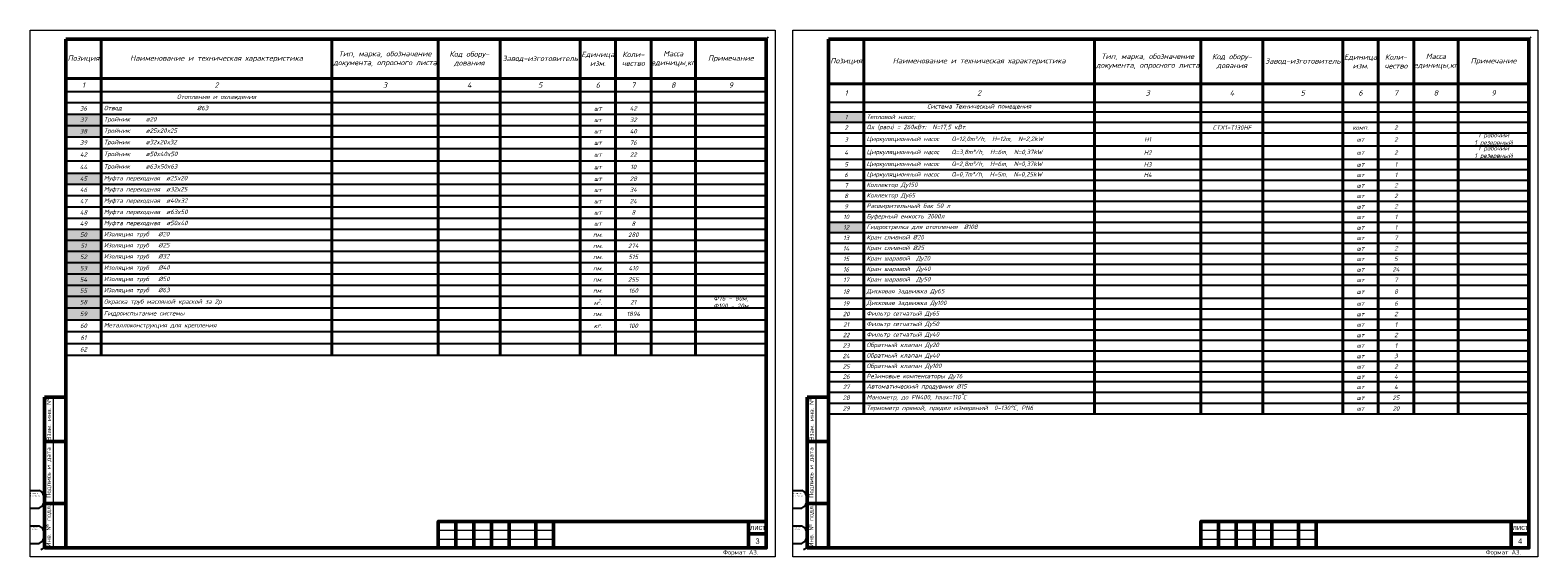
# Model space of a CAD drawing. Header units: inches. Extents: x 8001 to 766003, y -84601 to 563258.
# Tile 2 of 169: x 93001 to 178008, y -84601 to -54901. Entities that reach past the tile are written whole.
import ezdxf

# ---------------------------------------------------------------- set-up
doc = ezdxf.new("R2010")
doc.units = ezdxf.units.IN
doc.header["$MEASUREMENT"] = 0
doc.layers.add('CS_UNPLOTTED', color=171, linetype='Continuous', plot=False)
for name, color, linetype, lineweight in [('FORMAT', 7, 'Continuous', 20), ('ММ1', 175, 'Continuous', 20), ('Оформления', 250, 'Continuous', 15)]:
    doc.layers.add(name, color=color, linetype=linetype, lineweight=lineweight)
doc.styles.add('ISO_1.0', font='isocpeur.ttf')
doc.styles.add('ISOCPEUR', font='isocpeui.ttf', dxfattribs={"height": 250})
doc.styles.get("Standard").update_dxf_attribs({"font": 'arial.ttf'})

# ---------------------------------------------------------------- blocks, each defined once
blk = doc.blocks.new('*T99')
at = {"color": 0, "linetype": 'ByBlock', "lineweight": 40, "transparency": 16777216}
for p, q in [((0, 0), (39500, 0)), ((0, 0), (0, -21136)), ((2000, 0), (2000, -21136)), ((15000, 0), (15000, -21136)), ((21000, 0), (21000, -21136)), ((24500, 0), (24500, -21136)), ((29000, 0), (29000, -21136)), ((31000, 0), (31000, -21136)), ((33000, 0), (33000, -21136)), ((35500, 0), (35500, -21136)), ((39500, 0), (39500, -21136)), ((0, -2526), (39500, -2526))]:
    blk.add_line(p, q, dxfattribs=at)
at = {"color": 0, "linetype": 'ByBlock', "transparency": 16777216}
blk.add_line((0, -3552), (39500, -3552), dxfattribs=at)
at = {"color": 0, "linetype": 'ByBlock', "lineweight": -2, "transparency": 16777216}
for p, q in [((0, -4106), (39500, -4106)), ((0, -4698), (39500, -4698)), ((0, -5290), (39500, -5290)), ((0, -6032), (39500, -6032)), ((0, -6773), (39500, -6773)), ((0, -7365), (39500, -7365)), ((0, -7957), (39500, -7957)), ((0, -8549), (39500, -8549)), ((0, -9141), (39500, -9141)), ((0, -9733), (39500, -9733)), ((0, -10325), (39500, -10325)), ((0, -10917), (39500, -10917)), ((0, -11509), (39500, -11509)), ((0, -12101), (39500, -12101)), ((0, -12693), (39500, -12693)), ((0, -13285), (39500, -13285)), ((0, -13876), (39500, -13876)), ((0, -14618), (39500, -14618)), ((0, -15210), (39500, -15210)), ((0, -15802), (39500, -15802)), ((0, -16394), (39500, -16394)), ((0, -16986), (39500, -16986)), ((0, -17578), (39500, -17578)), ((0, -18170), (39500, -18170)), ((0, -18762), (39500, -18762)), ((0, -19316), (39500, -19316)), ((0, -19922), (39500, -19922)), ((0, -20529), (39500, -20529)), ((0, -21136), (39500, -21136))]:
    blk.add_line(p, q, dxfattribs=at)
at = {"color": 3, "transparency": 16777216}
for points in [[(0, -4106), (0, -4698), (2000, -4106), (2000, -4698)], [(0, -10325), (0, -10917), (2000, -10325), (2000, -10917)]]:
    blk.add_solid(points, dxfattribs=at)
at = {"color": 0, "lineweight": 15, "transparency": 16777216, "style": 'ISOCPEUR'}
for s, insert, char_height, width, attachment_point in [('{\\fISOCPEUR|b0|i1|c204|p34;Тип}, {\\fISOCPEUR|b0|i1|c204|p34;марка}, {\\fISOCPEUR|b0|i1|c204|p34;обозначение документа}, {\\fISOCPEUR|b0|i1|c204|p34;опросного листа}', (18000, -1263), 300, 5700, 5), ('{\\fISOCPEUR|b0|i1|c204|p34;Код обору}-\\P{\\fISOCPEUR|b0|i1|c204|p34;дования}', (22750, -1263), 300, 3200, 5), ('{\\fISOCPEUR|b0|i1|c204|p34;Позиция}', (1000, -1263), 300, 1700, 5), ('{\\fISOCPEUR|b0|i1|c204|p34;Наименование и техническая характеристика}', (8500, -1263), 300, 12700, 5), ('{\\fISOCPEUR|b0|i1|c204|p34;Завод}-{\\fISOCPEUR|b0|i1|c204|p34;изготовитель}', (26750, -1263), 300, 4200, 5), ('{\\fISOCPEUR|b0|i1|c204|p34;Единица изм}.', (30000, -1263), 300, 1700, 5), ('{\\fISOCPEUR|b0|i1|c204|p34;Коли}-\\P{\\fISOCPEUR|b0|i1|c204|p34;чество}', (32000, -1263), 300, 1700, 5), ('{\\fISOCPEUR|b0|i1|c204|p34;Масса единицы},{\\fISOCPEUR|b0|i1|c204|p34;кг}', (34250, -1263), 300, 2200, 5), ('{\\fISOCPEUR|b0|i1|c204|p34;Примечание}', (37500, -1263), 300, 3700, 5), ('1', (1000, -3039), 300, 1700, 5), ('2', (8500, -3039), 300, 12700, 5), ('3', (18000, -3039), 300, 5700, 5), ('4', (22750, -3039), 300, 3200, 5), ('5', (26750, -3039), 300, 4200, 5), ('6', (30000, -3039), 300, 1700, 5), ('7', (32000, -3039), 300, 1700, 5), ('8', (34250, -3039), 300, 2200, 5), ('9', (37500, -3039), 300, 3700, 5), ('1', (1000, -4402), 250, 1700, 5), ('Тепловой насос; ', (2150, -4402), 250, 12700, 4), ('Система Техническый помещения ', (8500, -3829), 250, 12700, 5), ('2', (1000, -4994), 250, 1700, 5), ('Qx (расч) = 260кВт; {\\Fcs_gost2304|c204; }N=17,5 кВт{\\Fcs_gost2304|c204;.} ', (2150, -4994), 250, 12700, 4), ('CTX1-T130HF', (22750, -4994), 250, 3200, 5), ('комп.', (30000, -4994), 250, 1700, 5), ('2', (32000, -4994), 250, 1700, 5), ('3', (1000, -5661), 250, 1700, 5), ('Циркуляционный насос    Q=12,0m³/h,  H=12m,  N=2,2kW', (2150, -5661), 250, 12700, 4), ('H1', (18000, -5661), 250, 5700, 5), ('\\A1;шт', (30000, -5661), 250, 1700, 5), ('2', (32000, -5661), 250, 1700, 5), ('1 рабочий ^J1 резервный', (37500, -5661), 250, 3700, 5), ('4', (1000, -6403), 250, 1700, 5), ('Циркуляционный насос    Q=3,8m³/h,  H=6m,  N=0,37kW', (2150, -6403), 250, 12700, 4), ('H2', (18000, -6403), 250, 5700, 5), ('\\A1;шт', (30000, -6403), 250, 1700, 5), ('2', (32000, -6403), 250, 1700, 5), ('1 рабочий ^J1 резервный', (37500, -6403), 250, 3700, 5), ('5', (1000, -7069), 250, 1700, 5), ('6', (1000, -7661), 250, 1700, 5), ('Циркуляционный насос    Q=2,8m³/h,  H=6m,  N=0,37kW', (2150, -7069), 250, 12700, 4), ('Циркуляционный насос    Q=0,7m³/h,  H=5m,  N=0,25kW', (2150, -7661), 250, 12700, 4), ('H3', (18000, -7069), 250, 5700, 5), ('H4', (18000, -7661), 250, 5700, 5), ('\\A1;шт', (30000, -7069), 250, 1700, 5), ('\\A1;шт', (30000, -7661), 250, 1700, 5), ('1', (32000, -7069), 250, 1700, 5), ('1', (32000, -7661), 250, 1700, 5), ('7', (1000, -8253), 250, 1700, 5), ('Коллектор Ду150', (2150, -8253), 250, 12700, 4), ('\\A1;шт', (30000, -8253), 250, 1700, 5), ('2', (32000, -8253), 250, 1700, 5), ('9', (1000, -9437), 250, 1700, 5), ('8', (1000, -8845), 250, 1700, 5), ('Коллектор Ду65', (2150, -8845), 250, 12700, 4), ('Расширительный бак 50 л', (2150, -9437), 250, 12700, 4), ('\\A1;шт', (30000, -8845), 250, 1700, 5), ('2', (32000, -8845), 250, 1700, 5), ('2', (32000, -9437), 250, 1700, 5), ('10', (1000, -10029), 250, 1700, 5), ('Буферный емкость 2000л', (2150, -10029), 250, 12700, 4), ('\\A1;шт', (30000, -9437), 250, 1700, 5), ('\\A1;шт', (30000, -10029), 250, 1700, 5), ('1', (32000, -10029), 250, 1700, 5), ('12', (1000, -10621), 250, 1700, 5), ('Гидрострелка для отопления  Ø108', (2150, -10621), 250, 12700, 4), ('Кран сливной Ø20', (2150, -11213), 250, 12700, 4), ('\\A1;шт', (30000, -10621), 250, 1700, 5), ('1', (32000, -10621), 250, 1700, 5), ('13', (1000, -11213), 250, 1700, 5), ('14', (1000, -11805), 250, 1700, 5), ('Кран сливной Ø25', (2150, -11805), 250, 12700, 4), ('\\A1;шт', (30000, -11213), 250, 1700, 5), ('\\A1;шт', (30000, -11805), 250, 1700, 5), ('2', (32000, -11805), 250, 1700, 5), ('7', (32000, -11213), 250, 1700, 5), ('15', (1000, -12397), 250, 1700, 5), ('Кран шаравой  Ду20', (2150, -12397), 250, 12700, 4), ('\\A1;шт', (30000, -12397), 250, 1700, 5), ('5', (32000, -12397), 250, 1700, 5), ('16', (1000, -12989), 250, 1700, 5), ('17', (1000, -13580), 250, 1700, 5), ('Кран шаравой  Ду40', (2150, -12989), 250, 12700, 4), ('Кран шаравой  Ду50', (2150, -13580), 250, 12700, 4), ('\\A1;шт', (30000, -12989), 250, 1700, 5), ('\\A1;шт', (30000, -13580), 250, 1700, 5), ('24', (32000, -12989), 250, 1700, 5), ('7', (32000, -13580), 250, 1700, 5), ('18', (1000, -14247), 250, 1700, 5), ('Дисковая задвижка Ду65', (2150, -14247), 250, 12700, 4), ('\\A1;шт', (30000, -14247), 250, 1700, 5), ('8', (32000, -14247), 250, 1700, 5), ('19', (1000, -14914), 250, 1700, 5), ('Дисковая задвижка Ду100', (2150, -14914), 250, 12700, 4), ('\\A1;шт', (30000, -14914), 250, 1700, 5), ('6', (32000, -14914), 250, 1700, 5), ('20', (1000, -15506), 250, 1700, 5), ('21', (1000, -16098), 250, 1700, 5), ('Фильтр сетчатый Ду65', (2150, -15506), 250, 12700, 4), ('Фильтр сетчатый Ду50', (2150, -16098), 250, 12700, 4), ('\\A1;шт', (30000, -15506), 250, 1700, 5), ('\\A1;шт', (30000, -16098), 250, 1700, 5), ('2', (32000, -15506), 250, 1700, 5), ('1', (32000, -16098), 250, 1700, 5), ('22', (1000, -16690), 250, 1700, 5), ('Фильтр сетчатый Ду40', (2150, -16690), 250, 12700, 4), ('\\A1;шт', (30000, -16690), 250, 1700, 5), ('2', (32000, -16690), 250, 1700, 5), ('23', (1000, -17282), 250, 1700, 5), ('24', (1000, -17874), 250, 1700, 5), ('Обратный клапан Ду20', (2150, -17282), 250, 12700, 4), ('Обратный клапан Ду40', (2150, -17874), 250, 12700, 4), ('\\A1;шт', (30000, -17282), 250, 1700, 5), ('\\A1;шт', (30000, -17874), 250, 1700, 5), ('3', (32000, -17874), 250, 1700, 5), ('1', (32000, -17282), 250, 1700, 5), ('25', (1000, -18466), 250, 1700, 5), ('Обратный клапан Ду100', (2150, -18466), 250, 12700, 4), ('\\A1;шт', (30000, -18466), 250, 1700, 5), ('2', (32000, -18466), 250, 1700, 5), ('26', (1000, -19039), 250, 1700, 5), ('27', (1000, -19619), 250, 1700, 5), ('Автоматический продувник %%C15', (2150, -19619), 250, 12700, 4), ('Резиновые компенсаторы Ду76', (2150, -19039), 250, 12700, 4), ('\\A1;шт', (30000, -19039), 250, 1700, 5), ('4', (32000, -19039), 250, 1700, 5), ('4', (32000, -19619), 250, 1700, 5), ('28', (1000, -20226), 250, 1700, 5), ('Манометр, до PN400, tmax=110˚C', (2150, -20226), 250, 12700, 4), ('\\A1;шт', (30000, -19619), 250, 1700, 5), ('\\A1;шт', (30000, -20226), 250, 1700, 5), ('25', (32000, -20226), 250, 1700, 5), ('29', (1000, -20832), 250, 1700, 5), ('Термометр прямой, предел измерений  0-130°C, PN6', (2150, -20832), 250, 12700, 4), ('\\A1;шт', (30000, -20832), 250, 1700, 5), ('20', (32000, -20832), 250, 1700, 5)]:
    blk.add_mtext(s, dxfattribs=dict(at, insert=insert, char_height=char_height, width=width, attachment_point=attachment_point))
blk = doc.blocks.new('*T101')
at = {"color": 0, "linetype": 'ByBlock', "lineweight": 40, "transparency": 16777216}
for p, q in [((0, 0), (39500, 0)), ((0, 0), (0, -17831)), ((2000, 0), (2000, -17831)), ((15000, 0), (15000, -17831)), ((21000, 0), (21000, -17831)), ((24500, 0), (24500, -17831)), ((29000, 0), (29000, -17831)), ((31000, 0), (31000, -17831)), ((33000, 0), (33000, -17831)), ((35500, 0), (35500, -17831)), ((39500, 0), (39500, -17831)), ((0, -2232), (39500, -2232))]:
    blk.add_line(p, q, dxfattribs=at)
at = {"color": 0, "linetype": 'ByBlock', "transparency": 16777216}
blk.add_line((0, -2964), (39500, -2964), dxfattribs=at)
at = {"color": 0, "linetype": 'ByBlock', "lineweight": -2, "transparency": 16777216}
for p, q in [((0, -3589), (39500, -3589)), ((0, -4233), (39500, -4233)), ((0, -4877), (39500, -4877)), ((0, -5522), (39500, -5522)), ((0, -6166), (39500, -6166)), ((0, -6865), (39500, -6865)), ((0, -7565), (39500, -7565)), ((0, -8190), (39500, -8190)), ((0, -8815), (39500, -8815)), ((0, -9470), (39500, -9470)), ((0, -10095), (39500, -10095)), ((0, -10720), (39500, -10720)), ((0, -11345), (39500, -11345)), ((0, -11971), (39500, -11971)), ((0, -12598), (39500, -12598)), ((0, -13250), (39500, -13250)), ((0, -13875), (39500, -13875)), ((0, -14500), (31000, -14500)), ((0, -15167), (31000, -15167)), ((33000, -14500), (39500, -14500)), ((33000, -15167), (35500, -15167)), ((0, -15833), (31000, -15833)), ((33000, -15833), (39500, -15833)), ((0, -16499), (39500, -16499)), ((0, -17165), (39500, -17165)), ((0, -17831), (39500, -17831))]:
    blk.add_line(p, q, dxfattribs=at)
at = {"color": 0, "transparency": 16777216}
for p, q in [((31000, -14500), (33000, -14500)), ((31000, -15167), (33000, -15167)), ((35500, -15167), (39500, -15167)), ((31000, -15833), (33000, -15833))]:
    blk.add_line(p, q, dxfattribs=at)
at = {"color": 3, "transparency": 16777216}
for points in [[(0, -4233), (0, -4877), (2000, -4233), (2000, -4877)], [(0, -4877), (0, -5522), (2000, -4877), (2000, -5522)], [(0, -7565), (0, -8190), (2000, -7565), (2000, -8190)], [(0, -10720), (0, -11345), (2000, -10720), (2000, -11345)], [(0, -11345), (0, -11971), (2000, -11345), (2000, -11971)], [(0, -11971), (0, -12598), (2000, -11971), (2000, -12598)], [(0, -12598), (0, -13250), (2000, -12598), (2000, -13250)], [(0, -13250), (0, -13875), (2000, -13250), (2000, -13875)], [(0, -13875), (0, -14500), (2000, -13875), (2000, -14500)], [(0, -14500), (0, -15167), (2000, -14500), (2000, -15167)], [(0, -15167), (0, -15833), (2000, -15167), (2000, -15833)]]:
    blk.add_solid(points, dxfattribs=at)
at = {"color": 0, "lineweight": 15, "transparency": 16777216, "style": 'ISOCPEUR'}
for s, insert, char_height, width, attachment_point in [('{\\fISOCPEUR|b0|i1|c204|p34;Тип}, {\\fISOCPEUR|b0|i1|c204|p34;марка}, {\\fISOCPEUR|b0|i1|c204|p34;обозначение документа}, {\\fISOCPEUR|b0|i1|c204|p34;опросного листа}', (18000, -1116), 300, 5700, 5), ('{\\fISOCPEUR|b0|i1|c204|p34;Код обору}-\\P{\\fISOCPEUR|b0|i1|c204|p34;дования}', (22750, -1116), 300, 3200, 5), ('{\\fISOCPEUR|b0|i1|c204|p34;Единица изм}.', (30000, -1116), 300, 1700, 5), ('{\\fISOCPEUR|b0|i1|c204|p34;Коли}-\\P{\\fISOCPEUR|b0|i1|c204|p34;чество}', (32000, -1116), 300, 1700, 5), ('{\\fISOCPEUR|b0|i1|c204|p34;Масса единицы},{\\fISOCPEUR|b0|i1|c204|p34;кг}', (34250, -1116), 300, 2200, 5), ('{\\fISOCPEUR|b0|i1|c204|p34;Позиция}', (1000, -1116), 300, 1700, 5), ('{\\fISOCPEUR|b0|i1|c204|p34;Наименование и техническая характеристика}', (8500, -1116), 300, 12700, 5), ('{\\fISOCPEUR|b0|i1|c204|p34;Завод}-{\\fISOCPEUR|b0|i1|c204|p34;изготовитель}', (26750, -1116), 300, 4200, 5), ('{\\fISOCPEUR|b0|i1|c204|p34;Примечание}', (37500, -1116), 300, 3700, 5), ('1', (1000, -2598), 300, 1700, 5), ('2', (8500, -2598), 300, 12700, 5), ('3', (18000, -2598), 300, 5700, 5), ('4', (22750, -2598), 300, 3200, 5), ('5', (26750, -2598), 300, 4200, 5), ('6', (30000, -2598), 300, 1700, 5), ('7', (32000, -2598), 300, 1700, 5), ('8', (34250, -2598), 300, 2200, 5), ('9', (37500, -2598), 300, 3700, 5), ('Отопления и охлаждения', (8500, -3276), 250, 12700, 5), ('36', (1000, -3911), 250, 1700, 5), ('\\A1;{\\fISOCPEUR|b0|i1|c204|p34;Отвод}                        %%C63', (2150, -3911), 250, 12700, 4), ('\\A1;{\\fISOCPEUR|b0|i1|c204|p34;шт}', (30000, -3911), 250, 1700, 5), ('42', (32000, -3911), 250, 1700, 5), ('37', (1000, -4555), 250, 1700, 5), ('38', (1000, -5200), 250, 1700, 5), ('Тройник     ø20', (2150, -4555), 250, 12700, 4), ('Тройник     ø25x20x25', (2150, -5200), 250, 12700, 4), ('\\A1;{\\fISOCPEUR|b0|i1|c204|p34;шт}', (30000, -4555), 250, 1700, 5), ('40', (32000, -5200), 250, 1700, 5), ('32', (32000, -4555), 250, 1700, 5), ('39', (1000, -5844), 250, 1700, 5), ('Тройник     ø32x20x32', (2150, -5844), 250, 12700, 4), ('\\A1;{\\fISOCPEUR|b0|i1|c204|p34;шт}', (30000, -5200), 250, 1700, 5), ('\\A1;{\\fISOCPEUR|b0|i1|c204|p34;шт}', (30000, -5844), 250, 1700, 5), ('76', (32000, -5844), 250, 1700, 5), ('42', (1000, -6516), 250, 1700, 5), ('Тройник     ø50x40x50', (2150, -6516), 250, 12700, 4), ('\\A1;{\\fISOCPEUR|b0|i1|c204|p34;шт}', (30000, -6516), 250, 1700, 5), ('22', (32000, -6516), 250, 1700, 5), ('44', (1000, -7215), 250, 1700, 5), ('Тройник     ø63x50x63', (2150, -7215), 250, 12700, 4), ('\\A1;{\\fISOCPEUR|b0|i1|c204|p34;шт}', (30000, -7215), 250, 1700, 5), ('10', (32000, -7215), 250, 1700, 5), ('45', (1000, -7877), 250, 1700, 5), ('46', (1000, -8503), 250, 1700, 5), ('Муфта переходная  ø25x20', (2150, -7877), 250, 12700, 4), ('Муфта переходная  ø32x25', (2150, -8503), 250, 12700, 4), ('\\A1;{\\fISOCPEUR|b0|i1|c204|p34;шт}', (30000, -7877), 250, 1700, 5), ('\\A1;{\\fISOCPEUR|b0|i1|c204|p34;шт}', (30000, -8503), 250, 1700, 5), ('34', (32000, -8503), 250, 1700, 5), ('28', (32000, -7877), 250, 1700, 5), ('47', (1000, -9143), 250, 1700, 5), ('Муфта переходная  ø40x32', (2150, -9143), 250, 12700, 4), ('\\A1;{\\fISOCPEUR|b0|i1|c204|p34;шт}', (30000, -9143), 250, 1700, 5), ('24', (32000, -9143), 250, 1700, 5), ('48', (1000, -9782), 250, 1700, 5), ('Муфта переходная  ø63x50', (2150, -9782), 250, 12700, 4), ('\\A1;{\\fISOCPEUR|b0|i1|c204|p34;шт}', (30000, -9782), 250, 1700, 5), ('8', (32000, -9782), 250, 1700, 5), ('49', (1000, -10408), 250, 1700, 5), ('50', (1000, -11033), 250, 1700, 5), ('Муфта переходная  ø50x40', (2150, -10408), 250, 12700, 4), ('\\A1;Изоляция труб   %%C20', (2150, -11033), 250, 12700, 4), ('пм.', (30000, -11033), 250, 1700, 5), ('\\A1;{\\fISOCPEUR|b0|i1|c204|p34;шт}', (30000, -10408), 250, 1700, 5), ('280', (32000, -11033), 250, 1700, 5), ('8', (32000, -10408), 250, 1700, 5), ('51', (1000, -11658), 250, 1700, 5), ('\\A1;Изоляция труб   %%C25', (2150, -11658), 250, 12700, 4), ('пм.', (30000, -11658), 250, 1700, 5), ('274', (32000, -11658), 250, 1700, 5), ('52', (1000, -12284), 250, 1700, 5), ('\\A1;Изоляция труб   %%C32', (2150, -12284), 250, 12700, 4), ('пм.', (30000, -12284), 250, 1700, 5), ('515', (32000, -12284), 250, 1700, 5), ('53', (1000, -12924), 250, 1700, 5), ('54', (1000, -13563), 250, 1700, 5), ('\\A1;Изоляция труб   %%C40', (2150, -12924), 250, 12700, 4), ('\\A1;Изоляция труб   %%C50', (2150, -13563), 250, 12700, 4), ('пм.', (30000, -12924), 250, 1700, 5), ('пм.', (30000, -13563), 250, 1700, 5), ('410', (32000, -12924), 250, 1700, 5), ('255', (32000, -13563), 250, 1700, 5), ('55', (1000, -14188), 250, 1700, 5), ('\\A1;Изоляция труб   %%C63', (2150, -14188), 250, 12700, 4), ('пм.', (30000, -14188), 250, 1700, 5), ('160', (32000, -14188), 250, 1700, 5), ('58', (1000, -14834), 250, 1700, 5), ('Окраска труб масляной краской за 2р', (2150, -14834), 250, 12700, 4), ('\\A1;м{\\H0.7x;\\S2^ ;}.', (30000, -14834), 250, 1700, 5), ('21', (32000, -14834), 250, 1700, 5), ('Ф76 - 80м, \\PФ100 - 20м', (37500, -14834), 250, 3700, 5), ('59', (1000, -15500), 250, 1700, 5), ('60', (1000, -16166), 250, 1700, 5), ('Гидроиспытание системы', (2150, -15500), 250, 12700, 4), ('Металлоконструкция для крепления', (2150, -16166), 250, 12700, 4), ('пм.', (30000, -15500), 250, 1700, 5), ('кг.', (30000, -16166), 250, 1700, 5), ('1894', (32000, -15500), 250, 1700, 5), ('100', (32000, -16166), 250, 1700, 5), ('61', (1000, -16832), 250, 1700, 5), ('62', (1000, -17498), 250, 1700, 5)]:
    blk.add_mtext(s, dxfattribs=dict(at, insert=insert, char_height=char_height, width=width, attachment_point=attachment_point))
blk = doc.blocks.new('*U95')
at = {"lineweight": 9}
for p, q in [((-20, -5), (-20, 292)), ((-20, 292), (400, 292)), ((400, 292), (400, -5)), ((400, -5), (-20, -5))]:
    blk.add_line(p, q, dxfattribs=at)
at = {"lineweight": 50}
for p, q in [((0, 0), (0, 287)), ((0, 287), (395, 287)), ((395, 287), (395, 0)), ((0, 85), (-12, 85)), ((-12, 0), (-12, 85)), ((0, 60), (-12, 60)), ((0, 25), (-12, 25)), ((0, 0), (-12, 0)), ((395, 0), (0, 0))]:
    blk.add_line(p, q, dxfattribs=at)
at = {"lineweight": 20}
blk.add_line((-7, 85), (-7, 0), dxfattribs=at)
at = {"layer": 'CS_UNPLOTTED'}
for p, q in [((396, 288), (395, 287)), ((-20, 32.5), (-15, 32.5)), ((-20, 22.5), (-15, 22.5)), ((-20, 12.5), (-15, 12.5)), ((-20, 2.5), (-15, 2.5)), ((-12, 0), (-14, -1))]:
    blk.add_line(p, q, dxfattribs=at)
for centre in [(-17.66, 27.5), (-17.66, 7.5)]:
    blk.add_arc(centre, 5.67, 298.05744, 61.94256, dxfattribs=at)
at = {"layer": 'CS_UNPLOTTED', "char_height": 0.8, "width": 5, "attachment_point": 2, "style": 'ISO_1.0'}
for s, insert in [('Основная надпись \\Pи штампы', (-17.5, 32.5)), ('Формат листа', (-17.5, 12.5))]:
    blk.add_mtext(s, dxfattribs=dict(at, insert=insert))
at = {"layer": 'ММ1', "char_height": 2.5, "attachment_point": 5, "rotation": 90, "style": 'ISO_1.0'}
for s, insert, width in [('Взам. инв. №', (-9.5, 72.5), 25), ('Подпись и дата', (-9.5, 42.5), 35), ('Инв. № подл.', (-9.5, 12.5), 25)]:
    blk.add_mtext(s, dxfattribs=dict(at, insert=insert, width=width))

msp = doc.modelspace()

# ---------------------------------------------------------------- linework, layer by layer
at = {"layer": 'FORMAT', "color": 0}
for p, q in [((116008.048, -83101.096), (122508.048, -83101.096)), ((159008.048, -83101.096), (165508.048, -83101.096)), ((116008.048, -83601.096), (122508.048, -83601.096)), ((159008.048, -83601.096), (165508.048, -83601.096))]:
    msp.add_line(p, q, dxfattribs=at)
at = {"layer": 'FORMAT', "color": 0, "lineweight": 50}
for p, q in [((117008.048, -84101.096), (117008.048, -82601.096)), ((118008.048, -84101.096), (118008.048, -82601.096)), ((119008.048, -84101.096), (119008.048, -82601.096)), ((120008.048, -84101.096), (120008.048, -82601.096)), ((121508.048, -84101.096), (121508.048, -82601.096)), ((122508.048, -84101.096), (122508.048, -82601.096)), ((133508.048, -82601.096), (133508.048, -84101.096)), ((133508.048, -83301.096), (134508.048, -83301.096)), ((160008.048, -84101.096), (160008.048, -82601.096)), ((161008.048, -84101.096), (161008.048, -82601.096)), ((162008.048, -84101.096), (162008.048, -82601.096)), ((163008.048, -84101.096), (163008.048, -82601.096)), ((164508.048, -84101.096), (164508.048, -82601.096)), ((165508.048, -84101.096), (165508.048, -82601.096)), ((176508.048, -82601.096), (176508.048, -84101.096)), ((176508.048, -83301.096), (177508.048, -83301.096))]:
    msp.add_line(p, q, dxfattribs=at)
for points in [[(116008.048, -84101.096), (134508.048, -84101.096), (116008.048, -84101.096), (134508.048, -84101.096), (116008.048, -84101.096), (134508.048, -84101.096), (116008.048, -84101.096), (116008.048, -82601.096), (134508.048, -82601.096)], [(159008.048, -84101.096), (177508.048, -84101.096), (159008.048, -84101.096), (177508.048, -84101.096), (159008.048, -84101.096), (177508.048, -84101.096), (159008.048, -84101.096), (159008.048, -82601.096), (177508.048, -82601.096)]]:
    msp.add_lwpolyline(points, dxfattribs=at)

# ---------------------------------------------------------------- block references
at = {"ltscale": 30, "xscale": 100, "yscale": 100, "zscale": 100}
for p in [(95008.053, -84101.086), (138008.053, -84101.086)]:
    msp.add_blockref('*U95', p, dxfattribs=at)
for name, p in [('*T101', (95008.048, -55401.086)), ('*T99', (138008.048, -55401.086))]:
    msp.add_blockref(name, p)

# ---------------------------------------------------------------- texts
at = {"ltscale": 100}
for p in [(133587.259, -83086.649), (176587.259, -83086.649)]:
    msp.add_text('лист', height=300, dxfattribs=at).set_placement(p)
at = {"ltscale": 100, "char_height": 300, "width": 2000, "attachment_point": 5}
for s, insert in [('3', (134011.508, -83715.952)), ('4', (177011.508, -83715.952))]:
    msp.add_mtext(s, dxfattribs=dict(at, insert=insert))
at = {"layer": 'Оформления', "color": 7, "lineweight": 0, "char_height": 250, "width": 2598.36216, "attachment_point": 1, "style": 'ISO_1.0'}
for insert in [(132071.863, -84218.028), (175071.863, -84218.028)]:
    msp.add_mtext('{\\C256;Формат А3.}', dxfattribs=dict(at, insert=insert))

doc.saveas('drawing.dxf')
